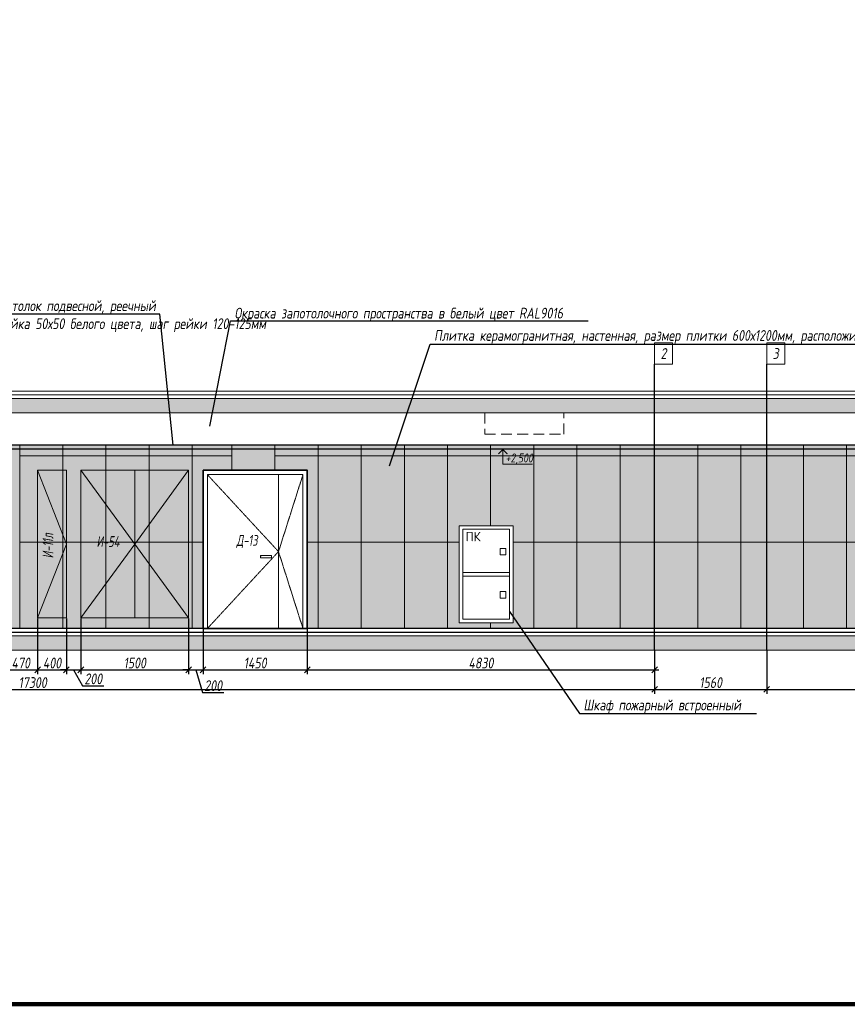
# Model space of a CAD drawing. Header units: millimetres. Extents: x -26888115 to 7466299, y -86687 to 22081.
# Tile 174 of 208: x 166136 to 177647, y -10017 to 3671. Entities that reach past the tile are written whole.
import ezdxf
from ezdxf import colors
from ezdxf.entities.mleader import LeaderData, LeaderLine
from ezdxf.math import Vec2, Vec3

# ---------------------------------------------------------------- set-up
doc = ezdxf.new("R2010")
doc.units = ezdxf.units.MM
for name, pattern in [('( Hidden )', [0.375, 0.25, -0.125]), ('DASHDOT', [25.4, 12.7, -6.35, 0, -6.35]), ('DASHED', [0.75, 0.5, -0.25]), ('DASHEDx20', [0.75, 0.5, -0.25])]:
    doc.linetypes.add(name, pattern=pattern)
doc.layers.get('Defpoints').update_dxf_attribs({"color": 31})
for name, color, linetype, lineweight in [('A-DETL-GENF', 7, 'Continuous', 5), ('dim_pot', 183, 'Continuous', 9), ('engineering', 20, 'Continuous', 13), ('nadpisi_v_tablice', 7, 'Continuous', 9), ('Двери', 7, 'Continuous', 5), ('Отделка стен', 253, 'Continuous', 0)]:
    doc.layers.add(name, color=color, linetype=linetype, lineweight=lineweight)
doc.layers.add('dim_obm', color=7, linetype='Continuous', lineweight=9, true_color=0x005700)
doc.layers.add('dim_razv', color=7, linetype='DASHDOT', lineweight=9, true_color=0x285228)
doc.styles.add('fl_iso paper', font='isocpeur.ttf', dxfattribs={"width": 0.8, "oblique": 10})
doc.styles.add('GOST-2.304_Type-B', font='GOST_Common.ttf')
doc.styles.add('In tre', font='isocpeur.ttf', dxfattribs={"width": 0.8, "oblique": 10})
doc.dimstyles.new('In tre 1_50', dxfattribs={"dimtxt": 150, "dimasz": 80, "dimexe": 60, "dimexo": 10, "dimgap": 20, "dimtad": 1, "dimdec": 0, "dimrnd": 5, "dimzin": 0, "dimdsep": 46, "dimtxsty": 'fl_iso paper', "dimblk": 'OBLIQUE', "dimcen": 0, "dimdle": 60, "dimadec": 0, "dimazin": 0, "dimtfac": 1, "dimtdec": 0, "dimtofl": 0, "dimtmove": 1, "dimatfit": 1, "dimfxl": 40, "dimtolj": 1, "dimtzin": 0, "dimarcsym": 1})

# ---------------------------------------------------------------- blocks, each defined once
blk = doc.blocks.new('_Oblique')
at = {"color": 0, "linetype": 'ByBlock', "lineweight": -2}
blk.add_line((-0.5, -0.5), (0.5, 0.5), dxfattribs=at)
blk = doc.blocks.new('*D115')
at = {"layer": 'Defpoints', "color": 0, "linetype": 'ByBlock', "transparency": 16777216}
for p in [(157666, -5093), (174966, -5093), (174966, -5639)]:
    blk.add_point(p, dxfattribs=at)
at = {"layer": 'dim_razv', "color": 0, "linetype": 'ByBlock', "lineweight": -2, "transparency": 16777216}
for p, q in [((157666, -5103), (157666, -5699)), ((174966, -5103), (174966, -5699)), ((157606, -5639), (175026, -5639))]:
    blk.add_line(p, q, dxfattribs=at)
at = {"layer": 'dim_razv', "color": 0, "linetype": 'ByBlock', "lineweight": -2, "transparency": 16777216, "xscale": 80, "yscale": 80, "zscale": 80, "rotation": 180}
blk.add_blockref('_Oblique', (157666, -5639), dxfattribs=at)
at = {"layer": 'dim_razv', "color": 0, "linetype": 'ByBlock', "lineweight": -2, "transparency": 16777216, "xscale": 80, "yscale": 80, "zscale": 80}
blk.add_blockref('_Oblique', (174966, -5639), dxfattribs=at)
at = {"layer": 'dim_razv', "color": 0, "linetype": 'ByBlock', "transparency": 16777216, "insert": (166316, -5544), "char_height": 150, "attachment_point": 5, "style": 'fl_iso paper'}
blk.add_mtext('\\A1;17300', dxfattribs=at)
blk = doc.blocks.new('*D116')
at = {"layer": 'Defpoints', "color": 0, "linetype": 'ByBlock', "transparency": 16777216}
for p in [(174966, -5093), (176526, -5093), (176526, -5639)]:
    blk.add_point(p, dxfattribs=at)
at = {"layer": 'dim_razv', "color": 0, "linetype": 'ByBlock', "lineweight": -2, "transparency": 16777216}
for p, q in [((174966, -5103), (174966, -5699)), ((176526, -5103), (176526, -5699)), ((174906, -5639), (176586, -5639))]:
    blk.add_line(p, q, dxfattribs=at)
at = {"layer": 'dim_razv', "color": 0, "linetype": 'ByBlock', "lineweight": -2, "transparency": 16777216, "xscale": 80, "yscale": 80, "zscale": 80, "rotation": 180}
blk.add_blockref('_Oblique', (174966, -5639), dxfattribs=at)
at = {"layer": 'dim_razv', "color": 0, "linetype": 'ByBlock', "lineweight": -2, "transparency": 16777216, "xscale": 80, "yscale": 80, "zscale": 80}
blk.add_blockref('_Oblique', (176526, -5639), dxfattribs=at)
at = {"layer": 'dim_razv', "color": 0, "linetype": 'ByBlock', "transparency": 16777216, "insert": (175746, -5544), "char_height": 150, "attachment_point": 5, "style": 'fl_iso paper'}
blk.add_mtext('\\A1;1560', dxfattribs=at)
blk = doc.blocks.new('*D117')
at = {"layer": 'Defpoints', "color": 0, "linetype": 'ByBlock', "transparency": 16777216}
for p in [(176526, -5093), (196236, -5093), (196236, -5639)]:
    blk.add_point(p, dxfattribs=at)
at = {"layer": 'dim_razv', "color": 0, "linetype": 'ByBlock', "lineweight": -2, "transparency": 16777216}
for p, q in [((176526, -5103), (176526, -5699)), ((196236, -5103), (196236, -5699)), ((176466, -5639), (196296, -5639))]:
    blk.add_line(p, q, dxfattribs=at)
at = {"layer": 'dim_razv', "color": 0, "linetype": 'ByBlock', "lineweight": -2, "transparency": 16777216, "xscale": 80, "yscale": 80, "zscale": 80, "rotation": 180}
blk.add_blockref('_Oblique', (176526, -5639), dxfattribs=at)
at = {"layer": 'dim_razv', "color": 0, "linetype": 'ByBlock', "lineweight": -2, "transparency": 16777216, "xscale": 80, "yscale": 80, "zscale": 80}
blk.add_blockref('_Oblique', (196236, -5639), dxfattribs=at)
at = {"layer": 'dim_razv', "color": 0, "linetype": 'ByBlock', "transparency": 16777216, "insert": (186381, -5544), "char_height": 150, "attachment_point": 5, "style": 'fl_iso paper'}
blk.add_mtext('\\A1;19710', dxfattribs=at)
blk = doc.blocks.new('*D136')
at = {"layer": 'Defpoints', "color": 0, "linetype": 'ByBlock', "transparency": 16777216}
for p in [(166386, -4643), (165916, -4793), (166386, -5367)]:
    blk.add_point(p, dxfattribs=at)
at = {"layer": 'dim_razv', "color": 0, "linetype": 'ByBlock', "lineweight": -2, "transparency": 16777216}
for p, q in [((166386, -4653), (166386, -5427)), ((165916, -4803), (165916, -5427)), ((165856, -5367), (166446, -5367))]:
    blk.add_line(p, q, dxfattribs=at)
at = {"layer": 'dim_razv', "color": 0, "linetype": 'ByBlock', "lineweight": -2, "transparency": 16777216, "xscale": 80, "yscale": 80, "zscale": 80, "rotation": 180}
blk.add_blockref('_Oblique', (165916, -5367), dxfattribs=at)
at = {"layer": 'dim_razv', "color": 0, "linetype": 'ByBlock', "lineweight": -2, "transparency": 16777216, "xscale": 80, "yscale": 80, "zscale": 80}
blk.add_blockref('_Oblique', (166386, -5367), dxfattribs=at)
at = {"layer": 'dim_razv', "color": 0, "linetype": 'ByBlock', "transparency": 16777216, "insert": (166151, -5272), "char_height": 150, "attachment_point": 5, "style": 'fl_iso paper'}
blk.add_mtext('\\A1;470', dxfattribs=at)
blk = doc.blocks.new('*D137')
at = {"layer": 'Defpoints', "color": 0, "linetype": 'ByBlock', "transparency": 16777216}
for p in [(166386, -4643), (166786, -4643), (166786, -5367)]:
    blk.add_point(p, dxfattribs=at)
at = {"layer": 'dim_razv', "color": 0, "linetype": 'ByBlock', "lineweight": -2, "transparency": 16777216}
for p, q in [((166386, -4653), (166386, -5427)), ((166786, -4653), (166786, -5427)), ((166326, -5367), (166846, -5367))]:
    blk.add_line(p, q, dxfattribs=at)
at = {"layer": 'dim_razv', "color": 0, "linetype": 'ByBlock', "lineweight": -2, "transparency": 16777216, "xscale": 80, "yscale": 80, "zscale": 80, "rotation": 180}
blk.add_blockref('_Oblique', (166386, -5367), dxfattribs=at)
at = {"layer": 'dim_razv', "color": 0, "linetype": 'ByBlock', "lineweight": -2, "transparency": 16777216, "xscale": 80, "yscale": 80, "zscale": 80}
blk.add_blockref('_Oblique', (166786, -5367), dxfattribs=at)
at = {"layer": 'dim_razv', "color": 0, "linetype": 'ByBlock', "transparency": 16777216, "insert": (166586, -5272), "char_height": 150, "attachment_point": 5, "style": 'fl_iso paper'}
blk.add_mtext('\\A1;400', dxfattribs=at)
blk = doc.blocks.new('*D138')
at = {"layer": 'Defpoints', "color": 0, "linetype": 'ByBlock', "transparency": 16777216}
for p in [(166786, -4643), (166986, -4643), (166986, -5367)]:
    blk.add_point(p, dxfattribs=at)
at = {"layer": 'dim_razv', "color": 0, "linetype": 'ByBlock', "lineweight": -2, "transparency": 16777216}
for p, q in [((166786, -4653), (166786, -5427)), ((166986, -4653), (166986, -5427)), ((166786, -5367), (166706, -5367)), ((166786, -5367), (166986, -5367)), ((166886, -5367), (167012, -5587)), ((166986, -5367), (167066, -5367)), ((167012, -5587), (167307, -5587))]:
    blk.add_line(p, q, dxfattribs=at)
at = {"layer": 'dim_razv', "color": 0, "linetype": 'ByBlock', "lineweight": -2, "transparency": 16777216, "xscale": 80, "yscale": 80, "zscale": 80}
blk.add_blockref('_Oblique', (166786, -5367), dxfattribs=at)
at = {"layer": 'dim_razv', "color": 0, "linetype": 'ByBlock', "lineweight": -2, "transparency": 16777216, "xscale": 80, "yscale": 80, "zscale": 80, "rotation": 180}
blk.add_blockref('_Oblique', (166986, -5367), dxfattribs=at)
at = {"layer": 'dim_razv', "color": 0, "linetype": 'ByBlock', "transparency": 16777216, "insert": (167160, -5492), "char_height": 150, "attachment_point": 5, "style": 'fl_iso paper'}
blk.add_mtext('\\A1;200', dxfattribs=at)
blk = doc.blocks.new('*D139')
at = {"layer": 'Defpoints', "color": 0, "linetype": 'ByBlock', "transparency": 16777216}
for p in [(166986, -4643), (168486, -4643), (168486, -5367)]:
    blk.add_point(p, dxfattribs=at)
at = {"layer": 'dim_razv', "color": 0, "linetype": 'ByBlock', "lineweight": -2, "transparency": 16777216}
for p, q in [((166986, -4653), (166986, -5427)), ((168486, -4653), (168486, -5427)), ((166926, -5367), (168546, -5367))]:
    blk.add_line(p, q, dxfattribs=at)
at = {"layer": 'dim_razv', "color": 0, "linetype": 'ByBlock', "lineweight": -2, "transparency": 16777216, "xscale": 80, "yscale": 80, "zscale": 80, "rotation": 180}
blk.add_blockref('_Oblique', (166986, -5367), dxfattribs=at)
at = {"layer": 'dim_razv', "color": 0, "linetype": 'ByBlock', "lineweight": -2, "transparency": 16777216, "xscale": 80, "yscale": 80, "zscale": 80}
blk.add_blockref('_Oblique', (168486, -5367), dxfattribs=at)
at = {"layer": 'dim_razv', "color": 0, "linetype": 'ByBlock', "transparency": 16777216, "insert": (167736, -5272), "char_height": 150, "attachment_point": 5, "style": 'fl_iso paper'}
blk.add_mtext('\\A1;1500', dxfattribs=at)
blk = doc.blocks.new('*D140')
at = {"layer": 'Defpoints', "color": 0, "linetype": 'ByBlock', "transparency": 16777216}
for p in [(168486, -4643), (168686, -4793), (168686, -5367)]:
    blk.add_point(p, dxfattribs=at)
at = {"layer": 'dim_razv', "color": 0, "linetype": 'ByBlock', "lineweight": -2, "transparency": 16777216}
for p, q in [((168486, -4653), (168486, -5427)), ((168686, -4803), (168686, -5427)), ((168486, -5367), (168406, -5367)), ((168486, -5367), (168686, -5367)), ((168586, -5367), (168681, -5682)), ((168686, -5367), (168766, -5367)), ((168681, -5682), (168975, -5682))]:
    blk.add_line(p, q, dxfattribs=at)
at = {"layer": 'dim_razv', "color": 0, "linetype": 'ByBlock', "lineweight": -2, "transparency": 16777216, "xscale": 80, "yscale": 80, "zscale": 80}
blk.add_blockref('_Oblique', (168486, -5367), dxfattribs=at)
at = {"layer": 'dim_razv', "color": 0, "linetype": 'ByBlock', "lineweight": -2, "transparency": 16777216, "xscale": 80, "yscale": 80, "zscale": 80, "rotation": 180}
blk.add_blockref('_Oblique', (168686, -5367), dxfattribs=at)
at = {"layer": 'dim_razv', "color": 0, "linetype": 'ByBlock', "transparency": 16777216, "insert": (168828, -5587), "char_height": 150, "attachment_point": 5, "style": 'fl_iso paper'}
blk.add_mtext('\\A1;200', dxfattribs=at)
blk = doc.blocks.new('*D141')
at = {"layer": 'Defpoints', "color": 0, "linetype": 'ByBlock', "transparency": 16777216}
for p in [(168686, -4793), (170136, -4793), (170136, -5367)]:
    blk.add_point(p, dxfattribs=at)
at = {"layer": 'dim_razv', "color": 0, "linetype": 'ByBlock', "lineweight": -2, "transparency": 16777216}
for p, q in [((168686, -4803), (168686, -5427)), ((170136, -4803), (170136, -5427)), ((168626, -5367), (170196, -5367))]:
    blk.add_line(p, q, dxfattribs=at)
at = {"layer": 'dim_razv', "color": 0, "linetype": 'ByBlock', "lineweight": -2, "transparency": 16777216, "xscale": 80, "yscale": 80, "zscale": 80, "rotation": 180}
blk.add_blockref('_Oblique', (168686, -5367), dxfattribs=at)
at = {"layer": 'dim_razv', "color": 0, "linetype": 'ByBlock', "lineweight": -2, "transparency": 16777216, "xscale": 80, "yscale": 80, "zscale": 80}
blk.add_blockref('_Oblique', (170136, -5367), dxfattribs=at)
at = {"layer": 'dim_razv', "color": 0, "linetype": 'ByBlock', "transparency": 16777216, "insert": (169411, -5272), "char_height": 150, "attachment_point": 5, "style": 'fl_iso paper'}
blk.add_mtext('\\A1;1450', dxfattribs=at)
blk = doc.blocks.new('*D717')
at = {"layer": 'Defpoints', "color": 0, "linetype": 'ByBlock', "transparency": 16777216}
for p in [(170136, -4793), (174966, -5103), (174966, -5367)]:
    blk.add_point(p, dxfattribs=at)
at = {"layer": 'dim_razv', "color": 0, "linetype": 'ByBlock', "lineweight": -2, "transparency": 16777216}
for p, q in [((170136, -4803), (170136, -5427)), ((174966, -5113), (174966, -5427)), ((170076, -5367), (175026, -5367))]:
    blk.add_line(p, q, dxfattribs=at)
at = {"layer": 'dim_razv', "color": 0, "linetype": 'ByBlock', "lineweight": -2, "transparency": 16777216, "xscale": 80, "yscale": 80, "zscale": 80, "rotation": 180}
blk.add_blockref('_Oblique', (170136, -5367), dxfattribs=at)
at = {"layer": 'dim_razv', "color": 0, "linetype": 'ByBlock', "lineweight": -2, "transparency": 16777216, "xscale": 80, "yscale": 80, "zscale": 80}
blk.add_blockref('_Oblique', (174966, -5367), dxfattribs=at)
at = {"layer": 'dim_razv', "color": 0, "linetype": 'ByBlock', "transparency": 16777216, "insert": (172551, -5272), "char_height": 150, "attachment_point": 5, "style": 'fl_iso paper'}
blk.add_mtext('\\A1;4830', dxfattribs=at)

msp = doc.modelspace()

# ---------------------------------------------------------------- hatches: boundary and pattern name
at = {"layer": 'A-DETL-GENF'}
h = msp.add_hatch(dxfattribs=at)
h.set_pattern_fill('ANSI35', color=256, scale=20, style=0)
h.set_pattern_definition([(45, (32423.26, -12634.1), (-89.80256, 89.80256), []), (45, (32513.07, -12634.1), (-89.80256, 89.80256), [158.75, -31.75, 0, -31.75])])
h.paths.add_polyline_path([(156807.4, -1792.9), (206594.9, -1792.9), (206594.9, -1592.9), (156807.4, -1592.9)])
h.paths.add_polyline_path([(156807.4, -5092.9), (206594.9, -5092.9), (206594.9, -4892.9), (156807.4, -4892.9)])
at = {"layer": 'dim_obm'}
msp.add_hatch(color=256, dxfattribs=at).paths.add_polyline_path([(172924.1, -2360.9), (172856, -2292.9), (172788, -2360.9), (172799.5, -2372.5), (172856, -2316), (172912.5, -2372.5)], flags=0)
at = {"layer": 'dim_razv', "true_color": 0xeceae4, "transparency": 33554687}
h = msp.add_hatch(dxfattribs=at)
h.set_pattern_fill('AR-SAND', color=254, scale=3, angle=315)
h.paths.add_polyline_path([(206086, -4792.9), (170136, -4792.9), (170136, -2592.9), (168686, -2592.9), (168686, -4792.9), (165916, -4792.9), (165916, -2612.9), (163956, -2612.9), (163956, -4792.9), (157666, -4792.9), (157666, -2242.9), (206086, -2242.9)])
h.paths.add_polyline_path([(172249.8, -3362.9), (172999.8, -3362.9), (172999.8, -4712.9), (172249.8, -4712.9)], flags=16)
at = {"layer": 'dim_razv', "true_color": 0xcccccc}
h = msp.add_hatch(dxfattribs=at)
h.set_pattern_fill('AR-SAND', color=254, scale=3, angle=315)
h.set_pattern_definition([(352.5, (48759.76, -15931.53), (100.42605, 107.2144), [0, -115.824, 0, -129.54, 0, -123.825]), (322.5, (48759.76, -15931.53), (247.41986, 56.70328), [0, -62.484, 0, -104.394, 0, -40.005]), (282.5, (48693.49, -15865.26), (168.0997, -167.48995), [0, -38.1, 0, -137.16, 0, -179.07]), (272.5, (48693.49, -15865.26), (209.26523, -114.68433), [0, -19.05, 0, -89.916, 0, -102.87])])
h.paths.add_polyline_path([(169636.9, -3777.9), (169486.9, -3777.9), (169486.9, -3807.9), (169636.9, -3807.9)])

# ---------------------------------------------------------------- linework, layer by layer
at = {"lineweight": 13}
for points in [[(174966, -2242.9), (174966, -1119.3)], [(166386, -2592.9), (166786, -3617.9), (166386, -4642.9)], [(166986, -2592.9), (167736, -3617.9), (166986, -4642.9)], [(167736, -2592.9), (167736, -4642.9)], [(168486, -2592.9), (167736, -3617.9), (168486, -4642.9)], [(169736, -2652.9), (169736, -4792.9)], [(206286, -4842.9), (206594.9, -4842.9), (206594.9, -4892.9), (156807.4, -4892.9), (156807.4, -4842.9), (157466, -4842.9)], [(157666, -4842.9), (171436, -4842.9)]]:
    msp.add_lwpolyline(points, dxfattribs=at)
at = {"lineweight": 30}
for points in [[(174966, -5092.9), (174966, -1119.3)], [(176526, -5092.9), (176526, -1119.3)], [(170186, -4792.9), (157666, -4792.9)], [(157666, -4842.9), (180056, -4842.9)], [(206086, -4792.9), (170186, -4792.9)]]:
    msp.add_lwpolyline(points, dxfattribs=at)
at = {"lineweight": 13}
for points in [[(156807.4, -1542.9), (206594.9, -1542.9), (206594.9, -1492.9), (156807.4, -1492.9)], [(206594.9, -1592.9), (156807.4, -1592.9), (156807.4, -1542.9), (206594.9, -1542.9)], [(156807.4, -1792.9), (206594.9, -1792.9), (206594.9, -1592.9), (156807.4, -1592.9)], [(166386, -4642.9), (166386, -2592.9), (166786, -2592.9), (166786, -4642.9)], [(166986, -4642.9), (166986, -2592.9), (168486, -2592.9), (168486, -4642.9)], [(168746, -2652.9), (170076, -2652.9), (170076, -4792.9), (168746, -4792.9)], [(172249.8, -4712.9), (172249.8, -3362.9), (172999.8, -3362.9), (172999.8, -4712.9)], [(172249.8, -3362.9), (172999.8, -3362.9), (172999.8, -4712.9), (172249.8, -4712.9)], [(172299.8, -4662.9), (172299.8, -3412.9), (172949.8, -3412.9), (172949.8, -4662.9)], [(172819.8, -3769.1), (172819.8, -3679.1), (172899.8, -3679.1), (172899.8, -3769.1)], [(169636.9, -3777.9), (169486.9, -3777.9), (169486.9, -3807.9), (169636.9, -3807.9)], [(172299.8, -4012.9), (172949.8, -4012.9), (172949.8, -4062.9), (172299.8, -4062.9)], [(172819.8, -4369.1), (172819.8, -4279.1), (172899.8, -4279.1), (172899.8, -4369.1)], [(156807.4, -5092.9), (206594.9, -5092.9), (206594.9, -4892.9), (156807.4, -4892.9)]]:
    msp.add_lwpolyline(points, close=True, dxfattribs=at)
at = {"color": 8, "linetype": 'DASHED', "lineweight": 0, "ltscale": 300}
msp.add_lwpolyline([(172606, -1792.9), (172606, -2092.9), (173706, -2092.9), (173706, -1792.9), (172606, -1792.9)], close=True, dxfattribs=at)
at = {"lineweight": 30}
msp.add_lwpolyline([(206086, -2242.9), (157666, -2242.9), (157666, -2292.9), (206086, -2292.9)], close=True, dxfattribs=at)
at = {"linetype": 'ByBlock', "lineweight": 0}
msp.add_lwpolyline([(206086, -4792.9), (170136, -4792.9), (170136, -2592.9), (168686, -2592.9), (168686, -4792.9), (165916, -4792.9), (165916, -2612.9), (163956, -2612.9), (163956, -4792.9), (157666, -4792.9), (157666, -2242.9), (206086, -2242.9)], close=True, dxfattribs=at)
at = {"lineweight": 35}
msp.add_lwpolyline([(168686, -2592.9), (170136, -2592.9), (170136, -4792.9), (168686, -4792.9)], close=True, dxfattribs=at)
at = {"linetype": '( Hidden )', "lineweight": 13, "ltscale": 10}
for points in [[(168746, -2652.9), (169736, -3722.9), (168746, -4792.9)], [(170076, -2652.9), (169736, -3722.9), (170076, -4792.9)]]:
    msp.add_lwpolyline(points, dxfattribs=at)
at = {"layer": 'Defpoints', "color": 1, "lineweight": 100}
msp.add_lwpolyline([(145825.4, -10016.5), (249195.3, -10016.5), (249195.3, 17359), (145825.4, 17359)], close=True, dxfattribs=at)
at = {"layer": 'dim_obm'}
msp.add_lwpolyline([(172856, -2292.9), (172856, -2372.9), (172856, -2508.4), (173267, -2508.4)], dxfattribs=at)
at = {"layer": 'dim_pot', "color": 10, "lineweight": 0}
for points in [[(174966, -819.3), (175216, -819.3), (175216, -1119.3), (174966, -1119.3)], [(176526, -819.3), (176776, -819.3), (176776, -1119.3), (176526, -1119.3)]]:
    msp.add_lwpolyline(points, close=True, dxfattribs=at)
at = {"layer": 'Отделка стен', "transparency": 33554687}
for points in [[(166136, -2242.9), (166136, -2392.9), (166736, -2392.9), (166736, -2242.9)], [(166736, -2242.9), (166736, -2392.9), (167336, -2392.9), (167336, -2242.9)], [(167336, -2242.9), (167336, -2392.9), (167936, -2392.9), (167936, -2242.9)], [(167936, -2242.9), (167936, -2392.9), (168536, -2392.9), (168536, -2242.9)], [(169686, -2242.9), (169686, -2392.9), (170286, -2392.9), (170286, -2242.9)], [(170286, -2242.9), (170286, -2392.9), (170886, -2392.9), (170886, -2242.9)], [(170886, -2242.9), (170886, -2392.9), (171486, -2392.9), (171486, -2242.9)], [(171486, -2242.9), (171486, -2392.9), (172086, -2392.9), (172086, -2242.9)], [(172086, -2242.9), (172086, -2392.9), (172686, -2392.9), (172686, -2242.9)], [(172686, -2242.9), (172686, -2392.9), (173286, -2392.9), (173286, -2242.9)], [(173286, -2242.9), (173286, -2392.9), (173886, -2392.9), (173886, -2242.9)], [(173886, -2242.9), (173886, -2392.9), (174486, -2392.9), (174486, -2242.9)], [(174486, -2242.9), (174486, -2392.9), (174966, -2392.9), (174966, -2242.9)], [(174966, -2242.9), (174966, -2392.9), (175566, -2392.9), (175566, -2242.9)], [(175566, -2242.9), (175566, -2392.9), (176166, -2392.9), (176166, -2242.9)], [(176166, -2242.9), (176166, -2392.9), (177036, -2392.9), (177036, -2242.9)], [(177036, -2242.9), (177036, -2392.9), (177636, -2392.9), (177636, -2242.9)], [(177636, -2242.9), (177636, -2392.9), (178236, -2392.9), (178236, -2242.9)], [(166136, -2392.9), (166136, -3592.9), (166736, -3592.9), (166736, -2392.9)], [(166736, -2392.9), (166736, -3592.9), (167336, -3592.9), (167336, -2392.9)], [(167336, -2392.9), (167336, -3592.9), (167936, -3592.9), (167936, -2392.9)], [(167936, -2392.9), (167936, -3592.9), (168536, -3592.9), (168536, -2392.9)], [(170286, -2392.9), (170286, -3592.9), (170886, -3592.9), (170886, -2392.9)], [(170886, -2392.9), (170886, -3592.9), (171486, -3592.9), (171486, -2392.9)], [(171486, -2392.9), (171486, -3592.9), (172086, -3592.9), (172086, -2392.9)], [(173286, -2392.9), (173286, -3592.9), (173886, -3592.9), (173886, -2392.9)], [(173886, -2392.9), (173886, -3592.9), (174486, -3592.9), (174486, -2392.9)], [(174486, -2392.9), (174486, -3592.9), (174966, -3592.9), (174966, -2392.9)], [(174966, -2392.9), (174966, -3592.9), (175566, -3592.9), (175566, -2392.9)], [(175566, -2392.9), (175566, -3592.9), (176166, -3592.9), (176166, -2392.9)], [(176166, -2392.9), (176166, -3592.9), (177036, -3592.9), (177036, -2392.9)], [(177036, -2392.9), (177036, -3592.9), (177636, -3592.9), (177636, -2392.9)], [(177636, -2392.9), (177636, -3592.9), (178236, -3592.9), (178236, -2392.9)], [(166136, -3592.9), (166136, -4792.9), (166736, -4792.9), (166736, -3592.9)], [(166736, -3592.9), (166736, -4792.9), (167336, -4792.9), (167336, -3592.9)], [(167336, -3592.9), (167336, -4792.9), (167936, -4792.9), (167936, -3592.9)], [(167936, -3592.9), (167936, -4792.9), (168536, -4792.9), (168536, -3592.9)], [(176166, -3592.9), (176166, -4792.9), (177036, -4792.9), (177036, -3592.9)], [(177036, -3592.9), (177036, -4792.9), (177636, -4792.9), (177636, -3592.9)], [(177636, -3592.9), (177636, -4792.9), (178236, -4792.9), (178236, -3592.9)]]:
    msp.add_lwpolyline(points, close=True, dxfattribs=at)
for points in [[(169086, -2592.9), (169086, -2242.9), (168536, -2242.9), (168536, -2392.9), (168836, -2392.9)], [(169686, -2592.9), (169686, -2242.9), (169086, -2242.9), (169086, -2592.9)], [(170286, -2392.9), (170286, -2242.9), (169686, -2242.9), (169686, -2592.9)], [(169086, -2392.9), (168536, -2392.9), (168536, -3592.9), (168686, -3592.9)], [(172686, -2612.9), (172686, -2392.9), (172086, -2392.9), (172086, -3592.9), (172249.8, -3592.9)], [(172999.8, -3592.9), (173286, -3592.9), (173286, -2392.9), (172686, -2392.9), (172686, -3362.9)], [(170286, -4792.9), (170286, -3592.9), (170136, -3592.9), (170136, -4792.9)], [(170886, -4792.9), (170886, -3592.9), (170286, -3592.9), (170286, -4792.9)], [(171486, -4792.9), (171486, -3592.9), (170886, -3592.9), (170886, -4792.9)], [(172086, -4792.9), (172086, -3592.9), (171486, -3592.9), (171486, -4792.9)], [(172249.8, -3592.9), (172086, -3592.9), (172086, -4792.9)], [(173286, -4792.9), (173286, -3592.9), (172999.8, -3592.9)], [(173886, -4792.9), (173886, -3592.9), (173286, -3592.9), (173286, -4792.9)], [(174486, -4042.9), (174486, -3592.9), (173886, -3592.9), (173886, -4792.9)], [(174486, -4042.9), (174486, -4792.9), (174966, -4792.9), (174966, -3592.9), (174486, -3592.9), (174486, -4042.9)], [(175566, -4792.9), (175566, -3592.9), (174966, -3592.9), (174966, -4042.9)], [(176166, -4792.9), (176166, -3592.9), (175566, -3592.9), (175566, -4792.9)], [(172686, -4792.9), (172686, -4712.9)], [(172686, -4712.9), (172686, -4792.9)]]:
    msp.add_lwpolyline(points, dxfattribs=at)

# ---------------------------------------------------------------- texts
at = {"layer": 'dim_obm', "insert": (172894.4, -2359.2), "char_height": 125, "attachment_point": 1, "line_spacing_factor": 0.666667, "style": 'fl_iso paper'}
msp.add_mtext('+2,500', dxfattribs=at)
at = {"layer": 'dim_pot', "color": 10, "lineweight": 0, "char_height": 150, "attachment_point": 5, "style": 'fl_iso paper'}
for s, insert in [('2', (175091, -969.3)), ('3', (176651, -969.3))]:
    msp.add_mtext_dynamic_manual_height_columns(s, width=190.261, gutter_width=1350, heights=[0], dxfattribs=dict(at, insert=insert))
at = {"layer": 'engineering', "color": 0, "linetype": 'DASHEDx20', "ltscale": 4, "transparency": 33554687, "insert": (172441.9, -3514.7), "char_height": 130, "attachment_point": 5, "style": 'GOST-2.304_Type-B'}
msp.add_mtext('ПК', dxfattribs=at)
at = {"layer": 'nadpisi_v_tablice', "lineweight": 18, "attachment_point": 1, "style": 'fl_iso paper'}
for s, insert, char_height, width in [('\\pi1232.9;Условные обозначения систем ОВиК', (110923.7, -1449.4), 400, 9720.362), ('\\pi1853.2;Обозначение \\P\\pi1685.2;и изображение', (108648.8, -2794.1), 300, 5595.365)]:
    msp.add_mtext(s, dxfattribs=dict(at, insert=insert, char_height=char_height, width=width))
at = {"layer": 'Двери', "lineweight": 0, "insert": (166528.7, -3642.6), "char_height": 150, "attachment_point": 5, "rotation": 90, "style": 'fl_iso paper'}
msp.add_mtext_dynamic_manual_height_columns('{\\W0.7;И-11л}', width=190.261, gutter_width=1350, heights=[0], dxfattribs=at)
at = {"layer": 'Двери', "lineweight": 0, "char_height": 150, "attachment_point": 5, "style": 'fl_iso paper'}
for s, insert in [('{\\W0.7;И-54}', (167364.2, -3583.5)), ('{\\W0.7;Д-13}', (169297.6, -3583.5))]:
    msp.add_mtext_dynamic_manual_height_columns(s, width=190.261, gutter_width=1350, heights=[0], dxfattribs=dict(at, insert=insert))

# ---------------------------------------------------------------- dimensions: what is measured, and where the dimension line sits
at = {"layer": 'dim_razv', "linetype": 'ByBlock'}
for base, p1, p2, picture, middle in [((166386, -5367.1), (165916, -4792.9), (166386, -4642.9), '*D136', (166151, -5272.1)), ((166786, -5367.1), (166386, -4642.9), (166786, -4642.9), '*D137', (166586, -5272.1)), ((168486, -5367.1), (166986, -4642.9), (168486, -4642.9), '*D139', (167736, -5272.1)), ((168686, -5367.1), (168486, -4642.9), (168686, -4792.9), '*D140', (168700.5, -5587.1)), ((170136, -5367.1), (168686, -4792.9), (170136, -4792.9), '*D141', (169411, -5272.1)), ((174966, -5367.1), (170136, -4792.9), (174966, -5102.9), '*D717', (172551, -5272.1)), ((174966, -5639.1), (157666, -5092.9), (174966, -5092.9), '*D115', (166316, -5544.1)), ((176526, -5639.1), (174966, -5092.9), (176526, -5092.9), '*D116', (175746, -5544.1)), ((196236, -5639.1), (176526, -5092.9), (196236, -5092.9), '*D117', (186381, -5544.1))]:
    dim = msp.add_linear_dim(base=base, p1=p1, p2=p2, dimstyle='In tre 1_50', dxfattribs=at)
    dim.commit()
    dim.dimension.update_dxf_attribs({"geometry": picture, "text_midpoint": middle})
dim = msp.add_linear_dim(base=(166986, -5367.1), p1=(166786, -4642.9), p2=(166986, -4642.9), dimstyle='In tre 1_50', dxfattribs=at)
dim.commit()
dim.dimension.update_dxf_attribs({"geometry": '*D138', "text_midpoint": (167032.3, -5587.1), "dimtype": 160})

# ---------------------------------------------------------------- leaders
at = {"layer": 'dim_razv', "color": 0, "linetype": 'ByBlock'}
ml = msp.add_multileader_mtext('Standard', dxfattribs=at)
ml.set_content('Потолок подвесной, реечный\\Pрейка 50х50 белого цвета, шаг рейки 120-125мм', style='In tre')
ml.set_leader_properties()
ml.build(insert=Vec2(0, 0))
ml.multileader.update_dxf_attribs({"text_left_attachment_type": 6, "text_right_attachment_type": 6, "dogleg_length": 1, "arrow_head_size": 0, "scale": 50})
ctx = ml.context
ctx.base_point, ctx.scale, ctx.char_height, ctx.arrow_head_size, ctx.landing_gap_size, ctx.plane_origin = Vec3(165834, -424.7), 50, 150, 0, 4.5, Vec3(174381.1, -2219.3)
ctx.left_attachment, ctx.right_attachment = 6, 6
notes = []
notes.append((ctx, [(0, (1, 1, 0), (168085.9, -424.7), (-1, 0), 50, [(1, [(168268.7, -2242.9)], 0, [])])]))
ctx.mtext.insert, ctx.mtext.width, ctx.mtext.defined_height, ctx.mtext.flow_direction = Vec3(165838.5, -229.7), 2509.515, 696.6, 5
ml = msp.add_multileader_mtext('Standard', dxfattribs=at)
ml.set_content('Окраска запотолочного пространства в белый цвет RAL9016', style='In tre')
ml.set_leader_properties()
ml.build(insert=Vec2(0, 0))
ml.multileader.update_dxf_attribs({"text_left_attachment_type": 6, "text_right_attachment_type": 6, "dogleg_length": 1, "arrow_head_size": 0, "scale": 50})
ctx = ml.context
ctx.base_point, ctx.scale, ctx.char_height, ctx.arrow_head_size, ctx.landing_gap_size, ctx.plane_origin = Vec3(169119.7, -513.2), 50, 150, 0, 4.5, Vec3(174004.3, -4203.8)
ctx.left_attachment, ctx.right_attachment = 6, 6
notes.append((ctx, [(0, (1, 1, 0), (169069.7, -513.2), (1, 0), 50, [(0, [(168779.4, -1980.7)], 0, [])])]))
ctx.mtext.insert, ctx.mtext.width, ctx.mtext.flow_direction = Vec3(169124.2, -333.2), 3148.852, 5
ml = msp.add_multileader_mtext('Standard', dxfattribs=at)
ml.set_content('Решетка вентиляционная декоративная 850х400 в цвет стен', style='In tre')
ml.set_leader_properties()
ml.build(insert=Vec2(0, 0))
ml.multileader.update_dxf_attribs({"text_left_attachment_type": 6, "text_right_attachment_type": 6, "dogleg_length": 1, "arrow_head_size": 0, "scale": 50})
ctx = ml.context
ctx.base_point, ctx.scale, ctx.char_height, ctx.arrow_head_size, ctx.landing_gap_size, ctx.plane_origin = Vec3(159670.8, -762.6), 50, 150, 0, 4.5, Vec3(169161.1, -2850.3)
ctx.left_attachment, ctx.right_attachment = 6, 6
notes.append((ctx, [(0, (1, 1, 0), (162578.1, -762.6), (-1, 0), 50, [(1, [(162936, -2092.9)], 0, [])])]))
ctx.mtext.insert, ctx.mtext.width, ctx.mtext.defined_height, ctx.mtext.flow_direction = Vec3(159675.3, -567.6), 2996.732, 696.6, 5
ml = msp.add_multileader_mtext('Standard', dxfattribs=at)
ml.set_content('Плитка керамогранитная, настенная, размер плитки 600х1200мм, расположить вертикально', style='In tre')
ml.set_leader_properties()
ml.build(insert=Vec2(0, 0))
ml.multileader.update_dxf_attribs({"text_left_attachment_type": 6, "text_right_attachment_type": 6, "dogleg_length": 1, "arrow_head_size": 0, "scale": 50})
ctx = ml.context
ctx.base_point, ctx.scale, ctx.char_height, ctx.arrow_head_size, ctx.landing_gap_size, ctx.plane_origin = Vec3(171894.9, -838.4), 50, 150, 0, 4.5, Vec3(173859, -958.9)
ctx.left_attachment, ctx.right_attachment = 6, 6
notes.append((ctx, [(1, (1, 1, 0), (171844.9, -838.4), (1, 0), 50, [(1, [(171277.7, -2532.3)], 0, [])])]))
ctx.mtext.insert, ctx.mtext.width, ctx.mtext.defined_height, ctx.mtext.flow_direction = Vec3(171899.4, -643.4), 3060.297, 696.6, 5
ml = msp.add_multileader_mtext('Standard', dxfattribs=at)
ml.set_content('Шкаф пожарный встроенный', style='In tre')
ml.set_leader_properties()
ml.build(insert=Vec2(0, 0))
ml.multileader.update_dxf_attribs({"text_left_attachment_type": 6, "text_right_attachment_type": 6, "dogleg_length": 1, "arrow_head_size": 0, "scale": 50})
ctx = ml.context
ctx.base_point, ctx.scale, ctx.char_height, ctx.arrow_head_size, ctx.landing_gap_size, ctx.plane_origin = Vec3(173972.4, -5975.2), 50, 150, 0, 4.5, Vec3(182719.5, -7769.7)
ctx.left_attachment, ctx.right_attachment = 6, 6
notes.append((ctx, [(1, (1, 1, 0), (173922.4, -5975.2), (1, 0), 50, [(1, [(172949.8, -4554.8)], 0, [])])]))
ctx.mtext.insert, ctx.mtext.width, ctx.mtext.defined_height, ctx.mtext.flow_direction = Vec3(173976.9, -5780.2), 2509.515, 696.6, 5
for ctx, leaders in notes:
    for number, flags, end, landing, length, lines in leaders:
        leader = LeaderData()
        leader.index, (leader.has_last_leader_line, leader.has_dogleg_vector, leader.attachment_direction) = number, flags
        leader.last_leader_point, leader.dogleg_vector, leader.dogleg_length = Vec3(end), Vec3(landing), length
        for number, points, colour, breaks in lines:
            line = LeaderLine()
            line.index, line.vertices, line.color, line.breaks = number, Vec3.list(points), colors.encode_raw_color(colour), breaks
            leader.lines.append(line)
        ctx.leaders.append(leader)

doc.saveas('drawing.dxf')
